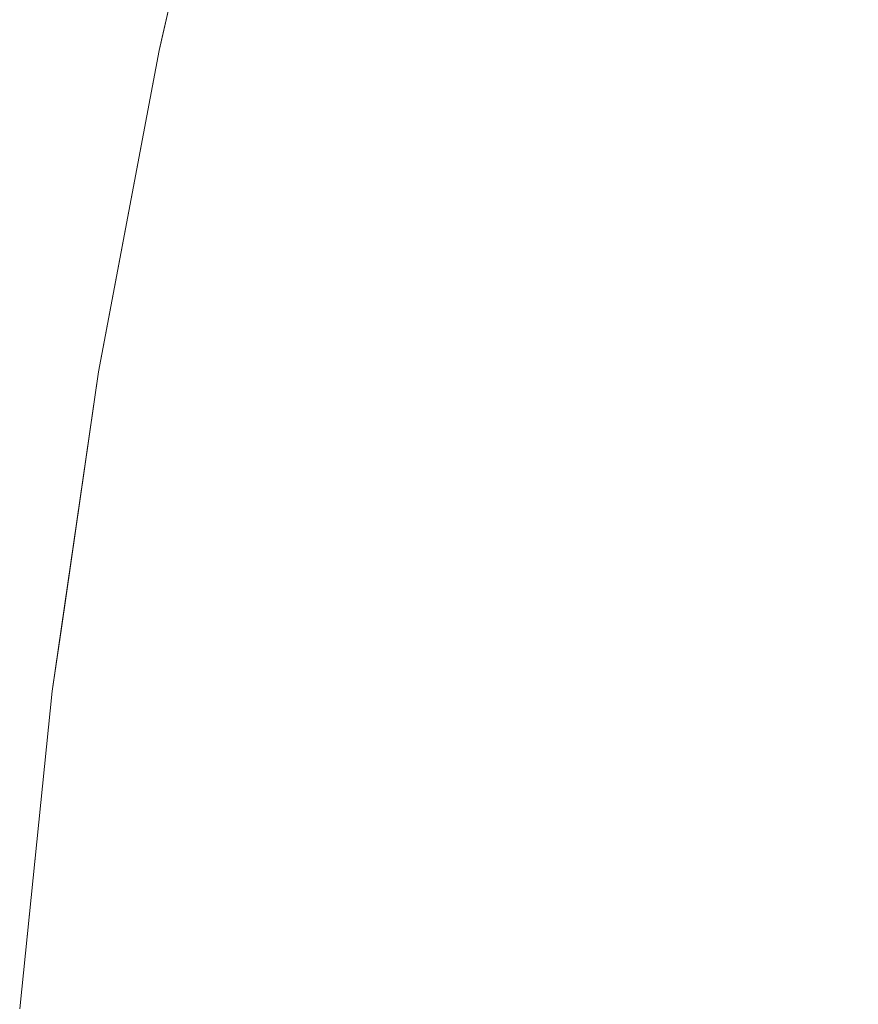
# Model space of a CAD drawing. Header units: centimetres. Extents: x -62 to 63, y 4 to 6.
# Tile 76 of 256: x -62.0864 to -62.08165, y 5.9037 to 5.90927. Entities that reach past the tile are written whole.
import ezdxf

# ---------------------------------------------------------------- set-up
doc = ezdxf.new("R2010")
doc.units = ezdxf.units.CM
doc.header["$LTSCALE"] = 2.54
doc.layers.add('Lucido design-1', color=7, linetype='Continuous')

# ---------------------------------------------------------------- blocks, each defined once
blk = doc.blocks.new('Gruppo-4-1')
at = {"color": 7, "linetype": 'Continuous', "lineweight": 9}
for points, invisible_edges in [([(-62.0856075, 5.9090975, -2276.92217), (-62.0853934, 5.9100221, -2276.92217), (-62.0853744, 5.9100231, -2276.9237324), (-62.0855629, 5.9091724, -2276.9237324)], 14), ([(-62.08559, 5.9091732, -2276.32217), (-62.0853934, 5.9100221, -2276.32217), (-62.0853934, 5.9100221, -2276.92217), (-62.0856075, 5.9090975, -2276.92217)], 10), ([(-62.0855629, 5.9091724, -2276.3206076), (-62.0853744, 5.9100231, -2276.3206076), (-62.0853934, 5.9100221, -2276.32217), (-62.08559, 5.9091732, -2276.32217)], 11), ([(-62.0854772, 5.9091692, -2276.3190457), (-62.0852887, 5.9100195, -2276.3190457), (-62.0853744, 5.9100231, -2276.3206076), (-62.0855629, 5.9091724, -2276.3206076)], 15), ([(-62.0855629, 5.9091724, -2276.9237324), (-62.0853744, 5.9100231, -2276.9237324), (-62.0852887, 5.9100195, -2276.9252942), (-62.0854772, 5.9091692, -2276.9252942)], 15), ([(-62.0853344, 5.9091637, -2276.317485), (-62.085146, 5.9100136, -2276.317485), (-62.0852887, 5.9100195, -2276.3190457), (-62.0854772, 5.9091692, -2276.3190457)], 15), ([(-62.0854772, 5.9091692, -2276.9252942), (-62.0852887, 5.9100195, -2276.9252942), (-62.085146, 5.9100136, -2276.9268549), (-62.0853344, 5.9091637, -2276.9268549)], 15), ([(-62.0851347, 5.909156, -2276.3159261), (-62.0849464, 5.9100052, -2276.3159261), (-62.085146, 5.9100136, -2276.317485), (-62.0853344, 5.9091637, -2276.317485)], 15), ([(-62.0853344, 5.9091637, -2276.9268549), (-62.085146, 5.9100136, -2276.9268549), (-62.0849464, 5.9100052, -2276.9284139), (-62.0851347, 5.909156, -2276.9284139)], 15), ([(-62.0848781, 5.9091462, -2276.3143694), (-62.0846901, 5.9099944, -2276.3143694), (-62.0849464, 5.9100052, -2276.3159261), (-62.0851347, 5.909156, -2276.3159261)], 15), ([(-62.0851347, 5.909156, -2276.9284139), (-62.0849464, 5.9100052, -2276.9284139), (-62.0846901, 5.9099944, -2276.9299706), (-62.0848781, 5.9091462, -2276.9299706)], 15), ([(-62.0845648, 5.9091342, -2276.3128155), (-62.0843771, 5.9099813, -2276.3128155), (-62.0846901, 5.9099944, -2276.3143694), (-62.0848781, 5.9091462, -2276.3143694)], 15), ([(-62.0848781, 5.9091462, -2276.9299706), (-62.0846901, 5.9099944, -2276.9299706), (-62.0843771, 5.9099813, -2276.9315244), (-62.0845648, 5.9091342, -2276.9315244)], 15), ([(-62.0841952, 5.9091201, -2276.3112651), (-62.0840077, 5.9099658, -2276.3112651), (-62.0843771, 5.9099813, -2276.3128155), (-62.0845648, 5.9091342, -2276.3128155)], 15), ([(-62.0845648, 5.9091342, -2276.9315244), (-62.0843771, 5.9099813, -2276.9315244), (-62.0840077, 5.9099658, -2276.9330749), (-62.0841952, 5.9091201, -2276.9330749)], 15), ([(-62.0837694, 5.9091038, -2276.3097186), (-62.0835823, 5.909948, -2276.3097186), (-62.0840077, 5.9099658, -2276.3112651), (-62.0841952, 5.9091201, -2276.3112651)], 15), ([(-62.0841952, 5.9091201, -2276.9330749), (-62.0840077, 5.9099658, -2276.9330749), (-62.0835823, 5.909948, -2276.9346213), (-62.0837694, 5.9091038, -2276.9346213)], 15), ([(-62.0832878, 5.9090854, -2276.3081767), (-62.0831011, 5.9099278, -2276.3081767), (-62.0835823, 5.909948, -2276.3097186), (-62.0837694, 5.9091038, -2276.3097186)], 15), ([(-62.0837694, 5.9091038, -2276.9346213), (-62.0835823, 5.909948, -2276.9346213), (-62.0831011, 5.9099278, -2276.9361633), (-62.0832878, 5.9090854, -2276.9361633)], 15), ([(-62.0827507, 5.9090648, -2276.3066398), (-62.0825644, 5.9099053, -2276.3066398), (-62.0831011, 5.9099278, -2276.3081767), (-62.0832878, 5.9090854, -2276.3081767)], 15), ([(-62.0832878, 5.9090854, -2276.9361633), (-62.0831011, 5.9099278, -2276.9361633), (-62.0825644, 5.9099053, -2276.9377002), (-62.0827507, 5.9090648, -2276.9377002)], 15), ([(-62.0821585, 5.9090421, -2276.3051085), (-62.0819727, 5.9098805, -2276.3051085), (-62.0825644, 5.9099053, -2276.3066398), (-62.0827507, 5.9090648, -2276.3066398)], 15), ([(-62.0827507, 5.9090648, -2276.9377002), (-62.0825644, 5.9099053, -2276.9377002), (-62.0819727, 5.9098805, -2276.9392315), (-62.0821585, 5.9090421, -2276.9392315)], 15), ([(-62.0815117, 5.9090174, -2276.3035833), (-62.0813264, 5.9098534, -2276.3035833), (-62.0819727, 5.9098805, -2276.3051085), (-62.0821585, 5.9090421, -2276.3051085)], 15), ([(-62.0821585, 5.9090421, -2276.9392315), (-62.0819727, 5.9098805, -2276.9392315), (-62.0813264, 5.9098534, -2276.9407566), (-62.0815117, 5.9090174, -2276.9407566)], 15), ([(-62.08559, 5.9091732, -2276.32217), (-62.0856075, 5.9090975, -2276.32217), (-62.0857331, 5.9083277, -2276.3206076), (-62.0855629, 5.9091724, -2276.3206076)], 14), ([(-62.0855629, 5.9091724, -2276.3206076), (-62.0857331, 5.9083277, -2276.3206076), (-62.0856474, 5.9083247, -2276.3190457), (-62.0854772, 5.9091692, -2276.3190457)], 15), ([(-62.0855629, 5.9091724, -2276.9237324), (-62.0857331, 5.9083277, -2276.9237324), (-62.0856075, 5.9090975, -2276.92217)], 11), ([(-62.0854772, 5.9091692, -2276.9252942), (-62.0856474, 5.9083247, -2276.9252942), (-62.0857331, 5.9083277, -2276.9237324), (-62.0855629, 5.9091724, -2276.9237324)], 15), ([(-62.0854772, 5.9091692, -2276.3190457), (-62.0856474, 5.9083247, -2276.3190457), (-62.0855045, 5.9083198, -2276.317485), (-62.0853344, 5.9091637, -2276.317485)], 15), ([(-62.0853344, 5.9091637, -2276.9268549), (-62.0855045, 5.9083198, -2276.9268549), (-62.0856474, 5.9083247, -2276.9252942), (-62.0854772, 5.9091692, -2276.9252942)], 15), ([(-62.0856075, 5.9090975, -2276.92217), (-62.0856075, 5.9090975, -2276.32217), (-62.08559, 5.9091732, -2276.32217)], 9), ([(-62.0853344, 5.9091637, -2276.317485), (-62.0855045, 5.9083198, -2276.317485), (-62.0853046, 5.9083128, -2276.3159261), (-62.0851347, 5.909156, -2276.3159261)], 15), ([(-62.0851347, 5.909156, -2276.9284139), (-62.0853046, 5.9083128, -2276.9284139), (-62.0855045, 5.9083198, -2276.9268549), (-62.0853344, 5.9091637, -2276.9268549)], 15), ([(-62.0851347, 5.909156, -2276.3159261), (-62.0853046, 5.9083128, -2276.3159261), (-62.0850478, 5.9083039, -2276.3143694), (-62.0848781, 5.9091462, -2276.3143694)], 15), ([(-62.0848781, 5.9091462, -2276.9299706), (-62.0850478, 5.9083039, -2276.9299706), (-62.0853046, 5.9083128, -2276.9284139), (-62.0851347, 5.909156, -2276.9284139)], 15), ([(-62.0848781, 5.9091462, -2276.3143694), (-62.0850478, 5.9083039, -2276.3143694), (-62.0847343, 5.9082931, -2276.3128155), (-62.0845648, 5.9091342, -2276.3128155)], 15), ([(-62.0845648, 5.9091342, -2276.9315244), (-62.0847343, 5.9082931, -2276.9315244), (-62.0850478, 5.9083039, -2276.9299706), (-62.0848781, 5.9091462, -2276.9299706)], 15), ([(-62.0845648, 5.9091342, -2276.3128155), (-62.0847343, 5.9082931, -2276.3128155), (-62.0843644, 5.9082803, -2276.3112651), (-62.0841952, 5.9091201, -2276.3112651)], 15), ([(-62.0841952, 5.9091201, -2276.9330749), (-62.0843644, 5.9082803, -2276.9330749), (-62.0847343, 5.9082931, -2276.9315244), (-62.0845648, 5.9091342, -2276.9315244)], 15), ([(-62.0841952, 5.9091201, -2276.3112651), (-62.0843644, 5.9082803, -2276.3112651), (-62.0839383, 5.9082655, -2276.3097186), (-62.0837694, 5.9091038, -2276.3097186)], 15), ([(-62.0837694, 5.9091038, -2276.9346213), (-62.0839383, 5.9082655, -2276.9346213), (-62.0843644, 5.9082803, -2276.9330749), (-62.0841952, 5.9091201, -2276.9330749)], 15), ([(-62.0837694, 5.9091038, -2276.3097186), (-62.0839383, 5.9082655, -2276.3097186), (-62.0834564, 5.9082488, -2276.3081767), (-62.0832878, 5.9090854, -2276.3081767)], 15), ([(-62.0832878, 5.9090854, -2276.9361633), (-62.0834564, 5.9082488, -2276.9361633), (-62.0839383, 5.9082655, -2276.9346213), (-62.0837694, 5.9091038, -2276.9346213)], 15), ([(-62.0856075, 5.9090975, -2276.92217), (-62.0859496, 5.907279, -2276.92217), (-62.0859496, 5.907279, -2276.32217), (-62.0859101, 5.9074891, -2276.32217)], 10), ([(-62.0859496, 5.907279, -2276.92217), (-62.0856075, 5.9090975, -2276.92217), (-62.0857331, 5.9083277, -2276.9237324), (-62.0858854, 5.9074889, -2276.9237324)], 14), ([(-62.0858854, 5.9074889, -2276.3206076), (-62.0857331, 5.9083277, -2276.3206076), (-62.0856075, 5.9090975, -2276.32217), (-62.0859101, 5.9074891, -2276.32217)], 11), ([(-62.0859101, 5.9074891, -2276.32217), (-62.0856075, 5.9090975, -2276.32217), (-62.0856075, 5.9090975, -2276.92217)], 10), ([(-62.0832878, 5.9090854, -2276.3081767), (-62.0834564, 5.9082488, -2276.3081767), (-62.0829189, 5.9082302, -2276.3066398), (-62.0827507, 5.9090648, -2276.3066398)], 15), ([(-62.0827507, 5.9090648, -2276.9377002), (-62.0829189, 5.9082302, -2276.9377002), (-62.0834564, 5.9082488, -2276.9361633), (-62.0832878, 5.9090854, -2276.9361633)], 15), ([(-62.0827507, 5.9090648, -2276.3066398), (-62.0829189, 5.9082302, -2276.3066398), (-62.0823263, 5.9082097, -2276.3051085), (-62.0821585, 5.9090421, -2276.3051085)], 15), ([(-62.0821585, 5.9090421, -2276.9392315), (-62.0823263, 5.9082097, -2276.9392315), (-62.0829189, 5.9082302, -2276.9377002), (-62.0827507, 5.9090648, -2276.9377002)], 15), ([(-62.0821585, 5.9090421, -2276.3051085), (-62.0823263, 5.9082097, -2276.3051085), (-62.0816789, 5.9081872, -2276.3035833), (-62.0815117, 5.9090174, -2276.3035833)], 15), ([(-62.0815117, 5.9090174, -2276.9407566), (-62.0816789, 5.9081872, -2276.9407566), (-62.0823263, 5.9082097, -2276.9392315), (-62.0821585, 5.9090421, -2276.9392315)], 15), ([(-62.0815117, 5.9090174, -2276.3035833), (-62.0816789, 5.9081872, -2276.3035833), (-62.0809773, 5.9081629, -2276.3020649), (-62.0808106, 5.9089905, -2276.3020649)], 15), ([(-62.0808106, 5.9089905, -2276.9422751), (-62.0809773, 5.9081629, -2276.9422751), (-62.0816789, 5.9081872, -2276.9407566), (-62.0815117, 5.9090174, -2276.9407566)], 15), ([(-62.0857995, 5.9074862, -2276.3190457), (-62.0856474, 5.9083247, -2276.3190457), (-62.0857331, 5.9083277, -2276.3206076), (-62.0858854, 5.9074889, -2276.3206076)], 15), ([(-62.0858854, 5.9074889, -2276.9237324), (-62.0857331, 5.9083277, -2276.9237324), (-62.0856474, 5.9083247, -2276.9252942), (-62.0857995, 5.9074862, -2276.9252942)], 15), ([(-62.0856565, 5.9074818, -2276.317485), (-62.0855045, 5.9083198, -2276.317485), (-62.0856474, 5.9083247, -2276.3190457), (-62.0857995, 5.9074862, -2276.3190457)], 15), ([(-62.0857995, 5.9074862, -2276.9252942), (-62.0856474, 5.9083247, -2276.9252942), (-62.0855045, 5.9083198, -2276.9268549), (-62.0856565, 5.9074818, -2276.9268549)], 15), ([(-62.0854565, 5.9074756, -2276.3159261), (-62.0853046, 5.9083128, -2276.3159261), (-62.0855045, 5.9083198, -2276.317485), (-62.0856565, 5.9074818, -2276.317485)], 15), ([(-62.0856565, 5.9074818, -2276.9268549), (-62.0855045, 5.9083198, -2276.9268549), (-62.0853046, 5.9083128, -2276.9284139), (-62.0854565, 5.9074756, -2276.9284139)], 15), ([(-62.0851996, 5.9074676, -2276.3143694), (-62.0850478, 5.9083039, -2276.3143694), (-62.0853046, 5.9083128, -2276.3159261), (-62.0854565, 5.9074756, -2276.3159261)], 15), ([(-62.0854565, 5.9074756, -2276.9284139), (-62.0853046, 5.9083128, -2276.9284139), (-62.0850478, 5.9083039, -2276.9299706), (-62.0851996, 5.9074676, -2276.9299706)], 15), ([(-62.0848859, 5.9074579, -2276.3128155), (-62.0847343, 5.9082931, -2276.3128155), (-62.0850478, 5.9083039, -2276.3143694), (-62.0851996, 5.9074676, -2276.3143694)], 15), ([(-62.0851996, 5.9074676, -2276.9299706), (-62.0850478, 5.9083039, -2276.9299706), (-62.0847343, 5.9082931, -2276.9315244), (-62.0848859, 5.9074579, -2276.9315244)], 15), ([(-62.0845158, 5.9074464, -2276.3112651), (-62.0843644, 5.9082803, -2276.3112651), (-62.0847343, 5.9082931, -2276.3128155), (-62.0848859, 5.9074579, -2276.3128155)], 15), ([(-62.0848859, 5.9074579, -2276.9315244), (-62.0847343, 5.9082931, -2276.9315244), (-62.0843644, 5.9082803, -2276.9330749), (-62.0845158, 5.9074464, -2276.9330749)], 15), ([(-62.0840894, 5.9074332, -2276.3097186), (-62.0839383, 5.9082655, -2276.3097186), (-62.0843644, 5.9082803, -2276.3112651), (-62.0845158, 5.9074464, -2276.3112651)], 15), ([(-62.0845158, 5.9074464, -2276.9330749), (-62.0843644, 5.9082803, -2276.9330749), (-62.0839383, 5.9082655, -2276.9346213), (-62.0840894, 5.9074332, -2276.9346213)], 15), ([(-62.0836071, 5.9074182, -2276.3081767), (-62.0834564, 5.9082488, -2276.3081767), (-62.0839383, 5.9082655, -2276.3097186), (-62.0840894, 5.9074332, -2276.3097186)], 15), ([(-62.0840894, 5.9074332, -2276.9346213), (-62.0839383, 5.9082655, -2276.9346213), (-62.0834564, 5.9082488, -2276.9361633), (-62.0836071, 5.9074182, -2276.9361633)], 15), ([(-62.0830693, 5.9074015, -2276.3066398), (-62.0829189, 5.9082302, -2276.3066398), (-62.0834564, 5.9082488, -2276.3081767), (-62.0836071, 5.9074182, -2276.3081767)], 15), ([(-62.0836071, 5.9074182, -2276.9361633), (-62.0834564, 5.9082488, -2276.9361633), (-62.0829189, 5.9082302, -2276.9377002), (-62.0830693, 5.9074015, -2276.9377002)], 15), ([(-62.0824763, 5.9073831, -2276.3051085), (-62.0823263, 5.9082097, -2276.3051085), (-62.0829189, 5.9082302, -2276.3066398), (-62.0830693, 5.9074015, -2276.3066398)], 15), ([(-62.0830693, 5.9074015, -2276.9377002), (-62.0829189, 5.9082302, -2276.9377002), (-62.0823263, 5.9082097, -2276.9392315), (-62.0824763, 5.9073831, -2276.9392315)], 15), ([(-62.0818285, 5.907363, -2276.3035833), (-62.0816789, 5.9081872, -2276.3035833), (-62.0823263, 5.9082097, -2276.3051085), (-62.0824763, 5.9073831, -2276.3051085)], 15), ([(-62.0824763, 5.9073831, -2276.9392315), (-62.0823263, 5.9082097, -2276.9392315), (-62.0816789, 5.9081872, -2276.9407566), (-62.0818285, 5.907363, -2276.9407566)], 15), ([(-62.0811265, 5.9073412, -2276.3020649), (-62.0809773, 5.9081629, -2276.3020649), (-62.0816789, 5.9081872, -2276.3035833), (-62.0818285, 5.907363, -2276.3035833)], 15), ([(-62.0818285, 5.907363, -2276.9407566), (-62.0816789, 5.9081872, -2276.9407566), (-62.0809773, 5.9081629, -2276.9422751), (-62.0811265, 5.9073412, -2276.9422751)], 15), ([(-62.0859101, 5.9074891, -2276.32217), (-62.0859496, 5.907279, -2276.32217), (-62.08602, 5.9066561, -2276.3206076), (-62.0858854, 5.9074889, -2276.3206076)], 14), ([(-62.0858854, 5.9074889, -2276.3206076), (-62.08602, 5.9066561, -2276.3206076), (-62.0859341, 5.9066538, -2276.3190457), (-62.0857995, 5.9074862, -2276.3190457)], 15), ([(-62.0858854, 5.9074889, -2276.9237324), (-62.08602, 5.9066561, -2276.9237324), (-62.0859496, 5.907279, -2276.92217)], 11), ([(-62.0857995, 5.9074862, -2276.9252942), (-62.0859341, 5.9066538, -2276.9252942), (-62.08602, 5.9066561, -2276.9237324), (-62.0858854, 5.9074889, -2276.9237324)], 15), ([(-62.0857995, 5.9074862, -2276.3190457), (-62.0859341, 5.9066538, -2276.3190457), (-62.0857911, 5.9066498, -2276.317485), (-62.0856565, 5.9074818, -2276.317485)], 15), ([(-62.0856565, 5.9074818, -2276.9268549), (-62.0857911, 5.9066498, -2276.9268549), (-62.0859341, 5.9066538, -2276.9252942), (-62.0857995, 5.9074862, -2276.9252942)], 15), ([(-62.0856565, 5.9074818, -2276.317485), (-62.0857911, 5.9066498, -2276.317485), (-62.0855909, 5.9066443, -2276.3159261), (-62.0854565, 5.9074756, -2276.3159261)], 15), ([(-62.0854565, 5.9074756, -2276.9284139), (-62.0855909, 5.9066443, -2276.9284139), (-62.0857911, 5.9066498, -2276.9268549), (-62.0856565, 5.9074818, -2276.9268549)], 15), ([(-62.0854565, 5.9074756, -2276.3159261), (-62.0855909, 5.9066443, -2276.3159261), (-62.0853338, 5.9066373, -2276.3143694), (-62.0851996, 5.9074676, -2276.3143694)], 15), ([(-62.0851996, 5.9074676, -2276.9299706), (-62.0853338, 5.9066373, -2276.9299706), (-62.0855909, 5.9066443, -2276.9284139), (-62.0854565, 5.9074756, -2276.9284139)], 15), ([(-62.0851996, 5.9074676, -2276.3143694), (-62.0853338, 5.9066373, -2276.3143694), (-62.08502, 5.9066287, -2276.3128155), (-62.0848859, 5.9074579, -2276.3128155)], 15), ([(-62.0848859, 5.9074579, -2276.9315244), (-62.08502, 5.9066287, -2276.9315244), (-62.0853338, 5.9066373, -2276.9299706), (-62.0851996, 5.9074676, -2276.9299706)], 15), ([(-62.0848859, 5.9074579, -2276.3128155), (-62.08502, 5.9066287, -2276.3128155), (-62.0846496, 5.9066185, -2276.3112651), (-62.0845158, 5.9074464, -2276.3112651)], 15), ([(-62.0845158, 5.9074464, -2276.9330749), (-62.0846496, 5.9066185, -2276.9330749), (-62.08502, 5.9066287, -2276.9315244), (-62.0848859, 5.9074579, -2276.9315244)], 15), ([(-62.0845158, 5.9074464, -2276.3112651), (-62.0846496, 5.9066185, -2276.3112651), (-62.084223, 5.9066068, -2276.3097186), (-62.0840894, 5.9074332, -2276.3097186)], 15), ([(-62.0840894, 5.9074332, -2276.9346213), (-62.084223, 5.9066068, -2276.9346213), (-62.0846496, 5.9066185, -2276.9330749), (-62.0845158, 5.9074464, -2276.9330749)], 15), ([(-62.0840894, 5.9074332, -2276.3097186), (-62.084223, 5.9066068, -2276.3097186), (-62.0837404, 5.9065935, -2276.3081767), (-62.0836071, 5.9074182, -2276.3081767)], 15), ([(-62.0836071, 5.9074182, -2276.9361633), (-62.0837404, 5.9065935, -2276.9361633), (-62.084223, 5.9066068, -2276.9346213), (-62.0840894, 5.9074332, -2276.9346213)], 15), ([(-62.0836071, 5.9074182, -2276.3081767), (-62.0837404, 5.9065935, -2276.3081767), (-62.0832023, 5.9065787, -2276.3066398), (-62.0830693, 5.9074015, -2276.3066398)], 15), ([(-62.0830693, 5.9074015, -2276.9377002), (-62.0832023, 5.9065787, -2276.9377002), (-62.0837404, 5.9065935, -2276.9361633), (-62.0836071, 5.9074182, -2276.9361633)], 15), ([(-62.0830693, 5.9074015, -2276.3066398), (-62.0832023, 5.9065787, -2276.3066398), (-62.082609, 5.9065624, -2276.3051085), (-62.0824763, 5.9073831, -2276.3051085)], 15), ([(-62.0824763, 5.9073831, -2276.9392315), (-62.082609, 5.9065624, -2276.9392315), (-62.0832023, 5.9065787, -2276.9377002), (-62.0830693, 5.9074015, -2276.9377002)], 15), ([(-62.0824763, 5.9073831, -2276.3051085), (-62.082609, 5.9065624, -2276.3051085), (-62.0819608, 5.9065446, -2276.3035833), (-62.0818285, 5.907363, -2276.3035833)], 15), ([(-62.0818285, 5.907363, -2276.9407566), (-62.0819608, 5.9065446, -2276.9407566), (-62.082609, 5.9065624, -2276.9392315), (-62.0824763, 5.9073831, -2276.9392315)], 15), ([(-62.0818285, 5.907363, -2276.3035833), (-62.0819608, 5.9065446, -2276.3035833), (-62.0812584, 5.9065253, -2276.3020649), (-62.0811265, 5.9073412, -2276.3020649)], 15), ([(-62.0811265, 5.9073412, -2276.9422751), (-62.0812584, 5.9065253, -2276.9422751), (-62.0819608, 5.9065446, -2276.9407566), (-62.0818285, 5.907363, -2276.9407566)], 15), ([(-62.0861601, 5.9058292, -2276.32217), (-62.0859496, 5.907279, -2276.32217), (-62.0859496, 5.907279, -2276.92217), (-62.0862118, 5.9054731, -2276.92217)], 10), ([(-62.0862118, 5.9054731, -2276.92217), (-62.0859496, 5.907279, -2276.92217), (-62.08602, 5.9066561, -2276.9237324), (-62.0861375, 5.9058294, -2276.9237324)], 14), ([(-62.0861375, 5.9058294, -2276.3206076), (-62.08602, 5.9066561, -2276.3206076), (-62.0859496, 5.907279, -2276.32217), (-62.0861601, 5.9058292, -2276.32217)], 11), ([(-62.0860515, 5.9058273, -2276.3190457), (-62.0859341, 5.9066538, -2276.3190457), (-62.08602, 5.9066561, -2276.3206076), (-62.0861375, 5.9058294, -2276.3206076)], 15), ([(-62.0861375, 5.9058294, -2276.9237324), (-62.08602, 5.9066561, -2276.9237324), (-62.0859341, 5.9066538, -2276.9252942), (-62.0860515, 5.9058273, -2276.9252942)], 15), ([(-62.0859084, 5.9058239, -2276.317485), (-62.0857911, 5.9066498, -2276.317485), (-62.0859341, 5.9066538, -2276.3190457), (-62.0860515, 5.9058273, -2276.3190457)], 15), ([(-62.0860515, 5.9058273, -2276.9252942), (-62.0859341, 5.9066538, -2276.9252942), (-62.0857911, 5.9066498, -2276.9268549), (-62.0859084, 5.9058239, -2276.9268549)], 15), ([(-62.0857081, 5.9058191, -2276.3159261), (-62.0855909, 5.9066443, -2276.3159261), (-62.0857911, 5.9066498, -2276.317485), (-62.0859084, 5.9058239, -2276.317485)], 15), ([(-62.0859084, 5.9058239, -2276.9268549), (-62.0857911, 5.9066498, -2276.9268549), (-62.0855909, 5.9066443, -2276.9284139), (-62.0857081, 5.9058191, -2276.9284139)], 15), ([(-62.0854509, 5.9058129, -2276.3143694), (-62.0853338, 5.9066373, -2276.3143694), (-62.0855909, 5.9066443, -2276.3159261), (-62.0857081, 5.9058191, -2276.3159261)], 15), ([(-62.0857081, 5.9058191, -2276.9284139), (-62.0855909, 5.9066443, -2276.9284139), (-62.0853338, 5.9066373, -2276.9299706), (-62.0854509, 5.9058129, -2276.9299706)], 15), ([(-62.0851369, 5.9058054, -2276.3128155), (-62.08502, 5.9066287, -2276.3128155), (-62.0853338, 5.9066373, -2276.3143694), (-62.0854509, 5.9058129, -2276.3143694)], 15), ([(-62.0854509, 5.9058129, -2276.9299706), (-62.0853338, 5.9066373, -2276.9299706), (-62.08502, 5.9066287, -2276.9315244), (-62.0851369, 5.9058054, -2276.9315244)], 15), ([(-62.0847664, 5.9057966, -2276.3112651), (-62.0846496, 5.9066185, -2276.3112651), (-62.08502, 5.9066287, -2276.3128155), (-62.0851369, 5.9058054, -2276.3128155)], 15), ([(-62.0851369, 5.9058054, -2276.9315244), (-62.08502, 5.9066287, -2276.9315244), (-62.0846496, 5.9066185, -2276.9330749), (-62.0847664, 5.9057966, -2276.9330749)], 15), ([(-62.0843395, 5.9057863, -2276.3097186), (-62.084223, 5.9066068, -2276.3097186), (-62.0846496, 5.9066185, -2276.3112651), (-62.0847664, 5.9057966, -2276.3112651)], 15), ([(-62.0847664, 5.9057966, -2276.9330749), (-62.0846496, 5.9066185, -2276.9330749), (-62.084223, 5.9066068, -2276.9346213), (-62.0843395, 5.9057863, -2276.9346213)], 15), ([(-62.0838567, 5.9057748, -2276.3081767), (-62.0837404, 5.9065935, -2276.3081767), (-62.084223, 5.9066068, -2276.3097186), (-62.0843395, 5.9057863, -2276.3097186)], 15), ([(-62.0843395, 5.9057863, -2276.9346213), (-62.084223, 5.9066068, -2276.9346213), (-62.0837404, 5.9065935, -2276.9361633), (-62.0838567, 5.9057748, -2276.9361633)], 15), ([(-62.0833183, 5.9057619, -2276.3066398), (-62.0832023, 5.9065787, -2276.3066398), (-62.0837404, 5.9065935, -2276.3081767), (-62.0838567, 5.9057748, -2276.3081767)], 15), ([(-62.0838567, 5.9057748, -2276.9361633), (-62.0837404, 5.9065935, -2276.9361633), (-62.0832023, 5.9065787, -2276.9377002), (-62.0833183, 5.9057619, -2276.9377002)], 15), ([(-62.0827247, 5.9057477, -2276.3051085), (-62.082609, 5.9065624, -2276.3051085), (-62.0832023, 5.9065787, -2276.3066398), (-62.0833183, 5.9057619, -2276.3066398)], 15), ([(-62.0833183, 5.9057619, -2276.9377002), (-62.0832023, 5.9065787, -2276.9377002), (-62.082609, 5.9065624, -2276.9392315), (-62.0827247, 5.9057477, -2276.9392315)], 15), ([(-62.0820762, 5.9057322, -2276.3035833), (-62.0819608, 5.9065446, -2276.3035833), (-62.082609, 5.9065624, -2276.3051085), (-62.0827247, 5.9057477, -2276.3051085)], 15), ([(-62.0827247, 5.9057477, -2276.9392315), (-62.082609, 5.9065624, -2276.9392315), (-62.0819608, 5.9065446, -2276.9407566), (-62.0820762, 5.9057322, -2276.9407566)], 15), ([(-62.0813734, 5.9057153, -2276.3020649), (-62.0812584, 5.9065253, -2276.3020649), (-62.0819608, 5.9065446, -2276.3035833), (-62.0820762, 5.9057322, -2276.3035833)], 15), ([(-62.0820762, 5.9057322, -2276.9407566), (-62.0819608, 5.9065446, -2276.9407566), (-62.0812584, 5.9065253, -2276.9422751), (-62.0813734, 5.9057153, -2276.9422751)], 15), ([(-62.0861375, 5.9058294, -2276.3206076), (-62.0862381, 5.9050087, -2276.3206076), (-62.0861521, 5.9050069, -2276.3190457), (-62.0860515, 5.9058273, -2276.3190457)], 15), ([(-62.0861601, 5.9058292, -2276.32217), (-62.0862118, 5.9054731, -2276.32217), (-62.0862381, 5.9050087, -2276.3206076), (-62.0861375, 5.9058294, -2276.3206076)], 14), ([(-62.0861375, 5.9058294, -2276.9237324), (-62.0862381, 5.9050087, -2276.9237324), (-62.0862118, 5.9054731, -2276.92217)], 11), ([(-62.0860515, 5.9058273, -2276.9252942), (-62.0861521, 5.9050069, -2276.9252942), (-62.0862381, 5.9050087, -2276.9237324), (-62.0861375, 5.9058294, -2276.9237324)], 15), ([(-62.0862118, 5.9054731, -2276.92217), (-62.0862118, 5.9054731, -2276.32217), (-62.0861601, 5.9058292, -2276.32217)], 9), ([(-62.0860515, 5.9058273, -2276.3190457), (-62.0861521, 5.9050069, -2276.3190457), (-62.0860089, 5.905004, -2276.317485), (-62.0859084, 5.9058239, -2276.317485)], 15), ([(-62.0859084, 5.9058239, -2276.9268549), (-62.0860089, 5.905004, -2276.9268549), (-62.0861521, 5.9050069, -2276.9252942), (-62.0860515, 5.9058273, -2276.9252942)], 15), ([(-62.0859084, 5.9058239, -2276.317485), (-62.0860089, 5.905004, -2276.317485), (-62.0858086, 5.9049999, -2276.3159261), (-62.0857081, 5.9058191, -2276.3159261)], 15), ([(-62.0857081, 5.9058191, -2276.9284139), (-62.0858086, 5.9049999, -2276.9284139), (-62.0860089, 5.905004, -2276.9268549), (-62.0859084, 5.9058239, -2276.9268549)], 15), ([(-62.0857081, 5.9058191, -2276.3159261), (-62.0858086, 5.9049999, -2276.3159261), (-62.0855512, 5.9049946, -2276.3143694), (-62.0854509, 5.9058129, -2276.3143694)], 15), ([(-62.0854509, 5.9058129, -2276.9299706), (-62.0855512, 5.9049946, -2276.9299706), (-62.0858086, 5.9049999, -2276.9284139), (-62.0857081, 5.9058191, -2276.9284139)], 15), ([(-62.0854509, 5.9058129, -2276.3143694), (-62.0855512, 5.9049946, -2276.3143694), (-62.0852371, 5.9049882, -2276.3128155), (-62.0851369, 5.9058054, -2276.3128155)], 15), ([(-62.0851369, 5.9058054, -2276.9315244), (-62.0852371, 5.9049882, -2276.9315244), (-62.0855512, 5.9049946, -2276.9299706), (-62.0854509, 5.9058129, -2276.9299706)], 15), ([(-62.0851369, 5.9058054, -2276.3128155), (-62.0852371, 5.9049882, -2276.3128155), (-62.0848664, 5.9049806, -2276.3112651), (-62.0847664, 5.9057966, -2276.3112651)], 15), ([(-62.0847664, 5.9057966, -2276.9330749), (-62.0848664, 5.9049806, -2276.9330749), (-62.0852371, 5.9049882, -2276.9315244), (-62.0851369, 5.9058054, -2276.9315244)], 15), ([(-62.0847664, 5.9057966, -2276.3112651), (-62.0848664, 5.9049806, -2276.3112651), (-62.0844394, 5.9049719, -2276.3097186), (-62.0843395, 5.9057863, -2276.3097186)], 15), ([(-62.0843395, 5.9057863, -2276.9346213), (-62.0844394, 5.9049719, -2276.9346213), (-62.0848664, 5.9049806, -2276.9330749), (-62.0847664, 5.9057966, -2276.9330749)], 15), ([(-62.0843395, 5.9057863, -2276.3097186), (-62.0844394, 5.9049719, -2276.3097186), (-62.0839564, 5.904962, -2276.3081767), (-62.0838567, 5.9057748, -2276.3081767)], 15), ([(-62.0838567, 5.9057748, -2276.9361633), (-62.0839564, 5.904962, -2276.9361633), (-62.0844394, 5.9049719, -2276.9346213), (-62.0843395, 5.9057863, -2276.9346213)], 15), ([(-62.0838567, 5.9057748, -2276.3081767), (-62.0839564, 5.904962, -2276.3081767), (-62.0834177, 5.904951, -2276.3066398), (-62.0833183, 5.9057619, -2276.3066398)], 15), ([(-62.0833183, 5.9057619, -2276.9377002), (-62.0834177, 5.904951, -2276.9377002), (-62.0839564, 5.904962, -2276.9361633), (-62.0838567, 5.9057748, -2276.9361633)], 15), ([(-62.0833183, 5.9057619, -2276.3066398), (-62.0834177, 5.904951, -2276.3066398), (-62.0828238, 5.9049389, -2276.3051085), (-62.0827247, 5.9057477, -2276.3051085)], 15), ([(-62.0827247, 5.9057477, -2276.9392315), (-62.0828238, 5.9049389, -2276.9392315), (-62.0834177, 5.904951, -2276.9377002), (-62.0833183, 5.9057619, -2276.9377002)], 15), ([(-62.0827247, 5.9057477, -2276.3051085), (-62.0828238, 5.9049389, -2276.3051085), (-62.0821751, 5.9049257, -2276.3035833), (-62.0820762, 5.9057322, -2276.3035833)], 15), ([(-62.0820762, 5.9057322, -2276.9407566), (-62.0821751, 5.9049257, -2276.9407566), (-62.0828238, 5.9049389, -2276.9392315), (-62.0827247, 5.9057477, -2276.9392315)], 15), ([(-62.0820762, 5.9057322, -2276.3035833), (-62.0821751, 5.9049257, -2276.3035833), (-62.081472, 5.9049113, -2276.3020649), (-62.0813734, 5.9057153, -2276.3020649)], 15), ([(-62.0813734, 5.9057153, -2276.9422751), (-62.081472, 5.9049113, -2276.9422751), (-62.0821751, 5.9049257, -2276.9407566), (-62.0820762, 5.9057322, -2276.9407566)], 15), ([(-62.0862118, 5.9054731, -2276.92217), (-62.0863964, 5.9036752, -2276.92217), (-62.0863964, 5.9036752, -2276.32217), (-62.0863431, 5.9041937, -2276.32217)], 10), ([(-62.0863964, 5.9036752, -2276.92217), (-62.0862118, 5.9054731, -2276.92217), (-62.0862381, 5.9050087, -2276.9237324), (-62.0863222, 5.904194, -2276.9237324)], 14), ([(-62.0863222, 5.904194, -2276.3206076), (-62.0862381, 5.9050087, -2276.3206076), (-62.0862118, 5.9054731, -2276.32217), (-62.0863431, 5.9041937, -2276.32217)], 11), ([(-62.0863431, 5.9041937, -2276.32217), (-62.0862118, 5.9054731, -2276.32217), (-62.0862118, 5.9054731, -2276.92217)], 10), ([(-62.0862362, 5.9041925, -2276.3190457), (-62.0861521, 5.9050069, -2276.3190457), (-62.0862381, 5.9050087, -2276.3206076), (-62.0863222, 5.904194, -2276.3206076)], 15), ([(-62.0863222, 5.904194, -2276.9237324), (-62.0862381, 5.9050087, -2276.9237324), (-62.0861521, 5.9050069, -2276.9252942), (-62.0862362, 5.9041925, -2276.9252942)], 15), ([(-62.086093, 5.9041901, -2276.317485), (-62.0860089, 5.905004, -2276.317485), (-62.0861521, 5.9050069, -2276.3190457), (-62.0862362, 5.9041925, -2276.3190457)], 15), ([(-62.0862362, 5.9041925, -2276.9252942), (-62.0861521, 5.9050069, -2276.9252942), (-62.0860089, 5.905004, -2276.9268549), (-62.086093, 5.9041901, -2276.9268549)], 15), ([(-62.0858926, 5.9041867, -2276.3159261), (-62.0858086, 5.9049999, -2276.3159261), (-62.0860089, 5.905004, -2276.317485), (-62.086093, 5.9041901, -2276.317485)], 15), ([(-62.086093, 5.9041901, -2276.9268549), (-62.0860089, 5.905004, -2276.9268549), (-62.0858086, 5.9049999, -2276.9284139), (-62.0858926, 5.9041867, -2276.9284139)], 15), ([(-62.0856351, 5.9041824, -2276.3143694), (-62.0855512, 5.9049946, -2276.3143694), (-62.0858086, 5.9049999, -2276.3159261), (-62.0858926, 5.9041867, -2276.3159261)], 15), ([(-62.0858926, 5.9041867, -2276.9284139), (-62.0858086, 5.9049999, -2276.9284139), (-62.0855512, 5.9049946, -2276.9299706), (-62.0856351, 5.9041824, -2276.9299706)], 15), ([(-62.0853209, 5.904177, -2276.3128155), (-62.0852371, 5.9049882, -2276.3128155), (-62.0855512, 5.9049946, -2276.3143694), (-62.0856351, 5.9041824, -2276.3143694)], 15), ([(-62.0856351, 5.9041824, -2276.9299706), (-62.0855512, 5.9049946, -2276.9299706), (-62.0852371, 5.9049882, -2276.9315244), (-62.0853209, 5.904177, -2276.9315244)], 15), ([(-62.0849501, 5.9041707, -2276.3112651), (-62.0848664, 5.9049806, -2276.3112651), (-62.0852371, 5.9049882, -2276.3128155), (-62.0853209, 5.904177, -2276.3128155)], 15), ([(-62.0853209, 5.904177, -2276.9315244), (-62.0852371, 5.9049882, -2276.9315244), (-62.0848664, 5.9049806, -2276.9330749), (-62.0849501, 5.9041707, -2276.9330749)], 15), ([(-62.0845229, 5.9041635, -2276.3097186), (-62.0844394, 5.9049719, -2276.3097186), (-62.0848664, 5.9049806, -2276.3112651), (-62.0849501, 5.9041707, -2276.3112651)], 15), ([(-62.0849501, 5.9041707, -2276.9330749), (-62.0848664, 5.9049806, -2276.9330749), (-62.0844394, 5.9049719, -2276.9346213), (-62.0845229, 5.9041635, -2276.9346213)], 15), ([(-62.0840397, 5.9041553, -2276.3081767), (-62.0839564, 5.904962, -2276.3081767), (-62.0844394, 5.9049719, -2276.3097186), (-62.0845229, 5.9041635, -2276.3097186)], 15), ([(-62.0845229, 5.9041635, -2276.9346213), (-62.0844394, 5.9049719, -2276.9346213), (-62.0839564, 5.904962, -2276.9361633), (-62.0840397, 5.9041553, -2276.9361633)], 15), ([(-62.0835009, 5.9041462, -2276.3066398), (-62.0834177, 5.904951, -2276.3066398), (-62.0839564, 5.904962, -2276.3081767), (-62.0840397, 5.9041553, -2276.3081767)], 15), ([(-62.0840397, 5.9041553, -2276.9361633), (-62.0839564, 5.904962, -2276.9361633), (-62.0834177, 5.904951, -2276.9377002), (-62.0835009, 5.9041462, -2276.9377002)], 15), ([(-62.0829068, 5.9041361, -2276.3051085), (-62.0828238, 5.9049389, -2276.3051085), (-62.0834177, 5.904951, -2276.3066398), (-62.0835009, 5.9041462, -2276.3066398)], 15), ([(-62.0835009, 5.9041462, -2276.9377002), (-62.0834177, 5.904951, -2276.9377002), (-62.0828238, 5.9049389, -2276.9392315), (-62.0829068, 5.9041361, -2276.9392315)], 15), ([(-62.0822578, 5.9041251, -2276.3035833), (-62.0821751, 5.9049257, -2276.3035833), (-62.0828238, 5.9049389, -2276.3051085), (-62.0829068, 5.9041361, -2276.3051085)], 15), ([(-62.0829068, 5.9041361, -2276.9392315), (-62.0828238, 5.9049389, -2276.9392315), (-62.0821751, 5.9049257, -2276.9407566), (-62.0822578, 5.9041251, -2276.9407566)], 15), ([(-62.0815544, 5.9041132, -2276.3020649), (-62.081472, 5.9049113, -2276.3020649), (-62.0821751, 5.9049257, -2276.3035833), (-62.0822578, 5.9041251, -2276.3035833)], 15), ([(-62.0822578, 5.9041251, -2276.9407566), (-62.0821751, 5.9049257, -2276.9407566), (-62.081472, 5.9049113, -2276.9422751), (-62.0815544, 5.9041132, -2276.9422751)], 15), ([(-62.0863431, 5.9041937, -2276.32217), (-62.0863964, 5.9036752, -2276.32217), (-62.0863903, 5.9033854, -2276.3206076), (-62.0863222, 5.904194, -2276.3206076)], 14), ([(-62.0863222, 5.904194, -2276.9237324), (-62.0863903, 5.9033854, -2276.9237324), (-62.0863964, 5.9036752, -2276.92217)], 11), ([(-62.0863222, 5.904194, -2276.3206076), (-62.0863903, 5.9033854, -2276.3206076), (-62.0863043, 5.9033843, -2276.3190457), (-62.0862362, 5.9041925, -2276.3190457)], 15), ([(-62.0862362, 5.9041925, -2276.9252942), (-62.0863043, 5.9033843, -2276.9252942), (-62.0863903, 5.9033854, -2276.9237324), (-62.0863222, 5.904194, -2276.9237324)], 15), ([(-62.0862362, 5.9041925, -2276.3190457), (-62.0863043, 5.9033843, -2276.3190457), (-62.086161, 5.9033823, -2276.317485), (-62.086093, 5.9041901, -2276.317485)], 15), ([(-62.086093, 5.9041901, -2276.9268549), (-62.086161, 5.9033823, -2276.9268549), (-62.0863043, 5.9033843, -2276.9252942), (-62.0862362, 5.9041925, -2276.9252942)], 15), ([(-62.086093, 5.9041901, -2276.317485), (-62.086161, 5.9033823, -2276.317485), (-62.0859605, 5.9033796, -2276.3159261), (-62.0858926, 5.9041867, -2276.3159261)], 15), ([(-62.0858926, 5.9041867, -2276.9284139), (-62.0859605, 5.9033796, -2276.9284139), (-62.086161, 5.9033823, -2276.9268549), (-62.086093, 5.9041901, -2276.9268549)], 15), ([(-62.0858926, 5.9041867, -2276.3159261), (-62.0859605, 5.9033796, -2276.3159261), (-62.085703, 5.9033761, -2276.3143694), (-62.0856351, 5.9041824, -2276.3143694)], 15), ([(-62.0856351, 5.9041824, -2276.9299706), (-62.085703, 5.9033761, -2276.9299706), (-62.0859605, 5.9033796, -2276.9284139), (-62.0858926, 5.9041867, -2276.9284139)], 15), ([(-62.0856351, 5.9041824, -2276.3143694), (-62.085703, 5.9033761, -2276.3143694), (-62.0853887, 5.9033719, -2276.3128155), (-62.0853209, 5.904177, -2276.3128155)], 15), ([(-62.0853209, 5.904177, -2276.9315244), (-62.0853887, 5.9033719, -2276.9315244), (-62.085703, 5.9033761, -2276.9299706), (-62.0856351, 5.9041824, -2276.9299706)], 15), ([(-62.0853209, 5.904177, -2276.3128155), (-62.0853887, 5.9033719, -2276.3128155), (-62.0850177, 5.9033669, -2276.3112651), (-62.0849501, 5.9041707, -2276.3112651)], 15), ([(-62.0849501, 5.9041707, -2276.9330749), (-62.0850177, 5.9033669, -2276.9330749), (-62.0853887, 5.9033719, -2276.9315244), (-62.0853209, 5.904177, -2276.9315244)], 15), ([(-62.0849501, 5.9041707, -2276.3112651), (-62.0850177, 5.9033669, -2276.3112651), (-62.0845904, 5.9033611, -2276.3097186), (-62.0845229, 5.9041635, -2276.3097186)], 15), ([(-62.0845229, 5.9041635, -2276.9346213), (-62.0845904, 5.9033611, -2276.9346213), (-62.0850177, 5.9033669, -2276.9330749), (-62.0849501, 5.9041707, -2276.9330749)], 15), ([(-62.0845229, 5.9041635, -2276.3097186), (-62.0845904, 5.9033611, -2276.3097186), (-62.0841071, 5.9033546, -2276.3081767), (-62.0840397, 5.9041553, -2276.3081767)], 15), ([(-62.0840397, 5.9041553, -2276.9361633), (-62.0841071, 5.9033546, -2276.9361633), (-62.0845904, 5.9033611, -2276.9346213), (-62.0845229, 5.9041635, -2276.9346213)], 15), ([(-62.0840397, 5.9041553, -2276.3081767), (-62.0841071, 5.9033546, -2276.3081767), (-62.0835681, 5.9033473, -2276.3066398), (-62.0835009, 5.9041462, -2276.3066398)], 15), ([(-62.0835009, 5.9041462, -2276.9377002), (-62.0835681, 5.9033473, -2276.9377002), (-62.0841071, 5.9033546, -2276.9361633), (-62.0840397, 5.9041553, -2276.9361633)], 15), ([(-62.0835009, 5.9041462, -2276.3066398), (-62.0835681, 5.9033473, -2276.3066398), (-62.0829738, 5.9033393, -2276.3051085), (-62.0829068, 5.9041361, -2276.3051085)], 15), ([(-62.0829068, 5.9041361, -2276.9392315), (-62.0829738, 5.9033393, -2276.9392315), (-62.0835681, 5.9033473, -2276.9377002), (-62.0835009, 5.9041462, -2276.9377002)], 15), ([(-62.0829068, 5.9041361, -2276.3051085), (-62.0829738, 5.9033393, -2276.3051085), (-62.0823247, 5.9033305, -2276.3035833), (-62.0822578, 5.9041251, -2276.3035833)], 15), ([(-62.0822578, 5.9041251, -2276.9407566), (-62.0823247, 5.9033305, -2276.9407566), (-62.0829738, 5.9033393, -2276.9392315), (-62.0829068, 5.9041361, -2276.9392315)], 15), ([(-62.0822578, 5.9041251, -2276.3035833), (-62.0823247, 5.9033305, -2276.3035833), (-62.0816211, 5.903321, -2276.3020649), (-62.0815544, 5.9041132, -2276.3020649)], 15), ([(-62.0815544, 5.9041132, -2276.9422751), (-62.0816211, 5.903321, -2276.9422751), (-62.0823247, 5.9033305, -2276.9407566), (-62.0822578, 5.9041251, -2276.9407566)], 15)]:
    blk.add_3dface(points, dxfattribs=dict(at, invisible_edges=invisible_edges))
blk = doc.blocks.new('Gruppo-5-1')
at = {"color": 7}
blk.add_blockref('Gruppo-4-1', (0, 0), dxfattribs=at)

msp = doc.modelspace()

# ---------------------------------------------------------------- block references
at = {"layer": 'Lucido design-1', "color": 7}
msp.add_blockref('Gruppo-5-1', (0, 0), dxfattribs=at)

doc.saveas('drawing.dxf')
